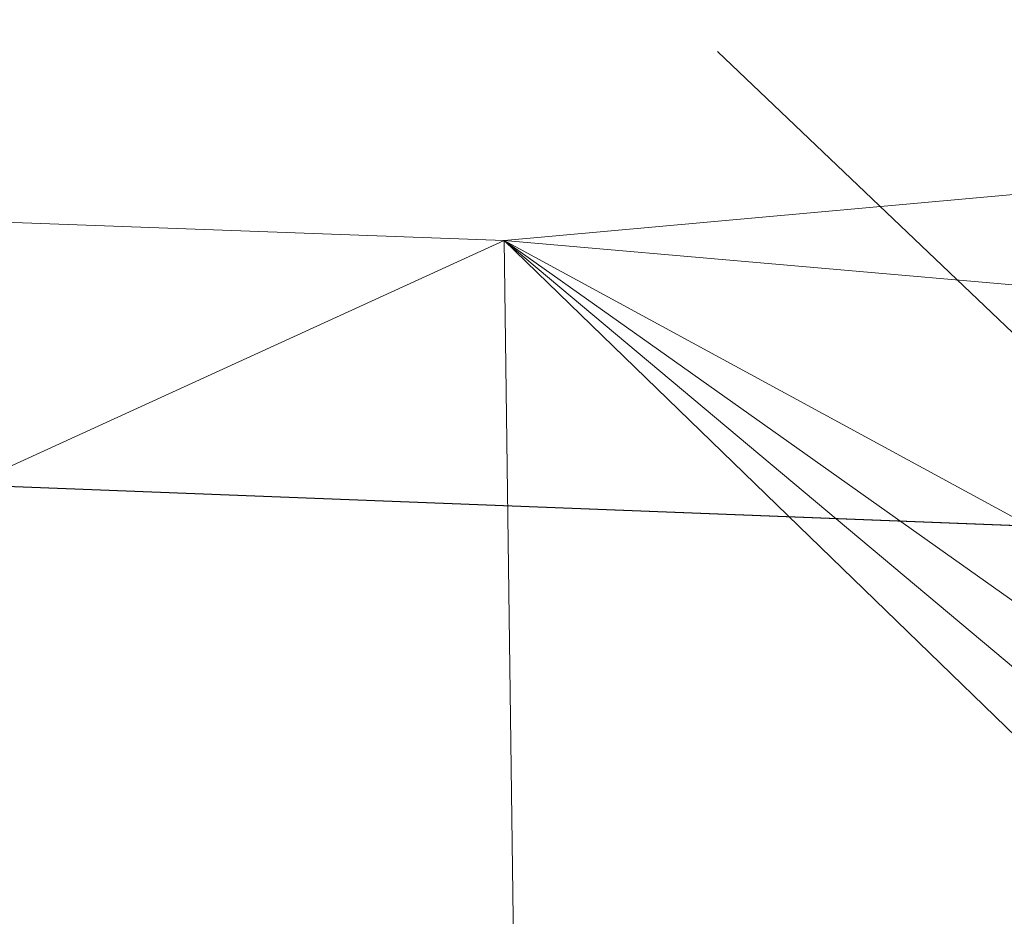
# Model space of a CAD drawing. Extents: x 2399984 to 2508823, y 556481 to 592637.
# Tile 73 of 158: x 2446038 to 2446047, y 557986 to 557995. Entities that reach past the tile are written whole.
import ezdxf

# ---------------------------------------------------------------- set-up
doc = ezdxf.new("R2010")
doc.units = 0
doc.header["$MEASUREMENT"] = 0
doc.layers.add('DT_X_Triangles', color=91, linetype='Continuous', lineweight=0)
doc.layers.add('PV_P_Bikeway', color=193, linetype='Continuous', lineweight=13)
doc.layers.add('SC_Scratch1', color=7, linetype='Continuous', lineweight=0, plot=False)
doc.layers.add('SC_Scratch2', color=7, linetype='Continuous', lineweight=0, plot=False)

msp = doc.modelspace()

# ---------------------------------------------------------------- linework, layer by layer
at = {"layer": 'PV_P_Bikeway'}
msp.add_line((2446021.9515, 557990.8101), (2446091.1111, 557988.1127), dxfattribs=at)
at = {"layer": 'SC_Scratch1', "color": 4, "lineweight": 30}
msp.add_line((2446044.5774, 557994.5057), (2446076.349, 557964.2306), dxfattribs=at)
at = {"layer": 'SC_Scratch2', "color": 4, "linetype": 'Continuous', "lineweight": 30}
msp.add_line((2446091.1111, 557988.1127), (2446023.0571, 557990.767), dxfattribs=at)

# ---------------------------------------------------------------- meshes
at = {"layer": 'DT_X_Triangles'}
mesh = msp.add_polyface(dxfattribs=at)
corners = [(2445951.262, 557998.786), (2445971.103, 558003.766), (2445963.652, 557991.474), (2445977.567, 557990.22), (2445990.629, 558001.838), (2445989.986, 557996.118), (2445988.564, 557988.656), (2445991.388, 557988.172), (2446007.442, 557991.355), (2445998.018, 558001.063), (2446005.069, 557985.336), (2446021.512, 557971.641), (2446005.36, 557999.919), (2446024.539, 557979.583), (2446023.438, 557975.479), (2446010.21, 557998.746), (2446011.593, 557998.092), (2446012.788, 557997.11), (2446015.001, 557994.821), (2446016.662, 557993.583), (2446028.589, 557982.566), (2446042.468, 557992.635), (2446029.649, 557986.776), (2446034.143, 557968.902), (2446031.576, 557964.913), (2446042.635, 557979.969), (2446038.146, 557974.057), (2446063.698, 557946.635), (2446060.882, 557943.146), (2446070.042, 557955.349), (2446076.349, 557964.231), (2446074.513, 557961.57), (2446072.943, 557959.773)]
mesh.append_faces([[corners[k] for k in face] for face in [(0, 1, 2), (2, 1, 3), (1, 4, 5), (1, 5, 3), (3, 5, 6), (3, 6, 7), (6, 5, 7), (5, 8, 7), (5, 4, 9), (5, 9, 8), (7, 8, 10), (7, 10, 11), (9, 12, 8), (10, 8, 13), (10, 13, 14), (10, 14, 11), (12, 15, 8), (8, 15, 16), (8, 16, 17), (8, 17, 18), (8, 18, 19), (8, 19, 20), (8, 20, 13), (19, 21, 22), (19, 22, 20), (11, 14, 23), (11, 23, 24), (14, 13, 20), (14, 20, 23), (20, 22, 25), (20, 25, 26), (20, 26, 23), (22, 21, 25), (24, 23, 27), (24, 27, 28), (23, 26, 27), (26, 25, 29), (26, 29, 27), (21, 30, 31), (21, 31, 25), (25, 31, 32), (25, 32, 29)]])
mesh = msp.add_polyface(dxfattribs=at)
corners = [(2446042.468, 557992.635), (2446105.491, 557998.332), (2446095.668, 557988), (2446085.288, 557969.371), (2446080.383, 557965.774), (2446076.349, 557964.231), (2446060.882, 557943.146), (2446063.698, 557946.635), (2446080.221, 557930.771), (2446070.042, 557955.349), (2446067.393, 557950.448), (2446084.28, 557941.917), (2446072.943, 557959.773), (2446086.657, 557946.398), (2446074.513, 557961.57), (2446088.91, 557950.483), (2446095.164, 557945.308), (2446096.99, 557948.014), (2446098.797, 557950.142), (2446109.055, 557917.54), (2446101.525, 557908.907), (2446099.639, 557951.71), (2446115.607, 557925.497), (2446095.728, 557979.233), (2446101.72, 557954.184), (2446117.665, 557927.638), (2446122.824, 557978.427), (2446118.568, 557971.178), (2446112.602, 557965.926), (2446119.611, 557929.577), (2446121.583, 557930.948), (2446124.045, 557934.822)]
mesh.append_faces([[corners[k] for k in face] for face in [(0, 1, 2), (0, 2, 3), (0, 3, 4), (0, 4, 5), (6, 7, 8), (7, 9, 10), (7, 10, 11), (7, 11, 8), (10, 9, 11), (9, 12, 13), (9, 13, 11), (12, 14, 15), (12, 15, 16), (12, 16, 13), (14, 5, 17), (14, 17, 15), (5, 4, 18), (5, 18, 17), (8, 11, 19), (8, 19, 20), (4, 3, 21), (4, 21, 18), (11, 13, 16), (11, 16, 22), (11, 22, 19), (3, 2, 23), (3, 23, 24), (3, 24, 21), (15, 17, 16), (16, 17, 25), (16, 25, 22), (2, 1, 26), (2, 26, 27), (2, 27, 23), (23, 27, 28), (23, 28, 24), (17, 18, 29), (17, 29, 25), (18, 21, 30), (18, 30, 29), (21, 24, 31), (24, 28, 31)]])

doc.saveas('drawing.dxf')
